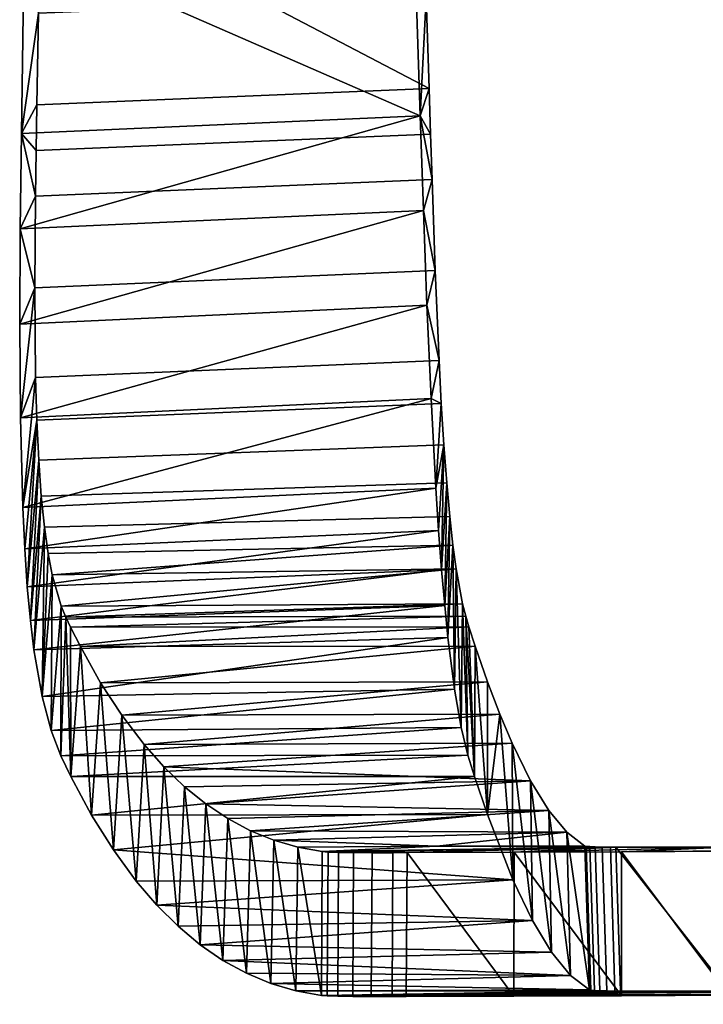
# Model space of a CAD drawing. Header units: millimetres. Extents: x -290 to 290, y -257 to 271.
# Tile 2 of 90: x -290 to -224, y -161 to -65. Entities that reach past the tile are written whole.
import ezdxf

# ---------------------------------------------------------------- set-up
doc = ezdxf.new("R2010")
doc.units = ezdxf.units.MM
doc.layers.add('nozky', color=250, linetype='Continuous')
doc.layers.add('podrucky', color=251, linetype='Continuous')

msp = doc.modelspace()

# ---------------------------------------------------------------- meshes
at = {"layer": 'nozky'}
mesh = msp.add_polyface(dxfattribs=at)
corners = [(-237, 225.427), (-237, 225.082, 3), (-239.164, 225.298, 3), (-239.164, 225.644), (-241.223, 225.93, 3), (-234.836, 225.298, 3), (-234.836, 225.644), (-232.777, 225.93, 3), (-230.882, 226.953, 3), (-232.777, 226.276), (-243.118, 226.953, 3), (-241.223, 226.276), (-243.118, 227.298), (-230.882, 227.298), (-241.223, 226.276), (-234.836, 225.644), (-239.164, 225.644), (-237, 225.427), (-243.118, 227.298), (-232.777, 226.276), (-196.793, -226.481), (-196.793, -226.481, 3), (-195.772, -228.451, 3), (-195.772, -228.451), (-199.981, -223.293), (-199.981, -223.293, 3), (-198.222, -224.722, 3), (-198.222, -224.722), (-203.998, -221.684), (-203.998, -221.684, 3), (-201.951, -222.272, 3), (-201.951, -222.272), (-208.002, -221.684), (-208.002, -221.684, 3), (-206, -221.5, 3), (-206, -221.5), (-212.019, -223.293), (-212.019, -223.293, 3), (-210.049, -222.272, 3), (-210.049, -222.272), (-215.207, -226.481), (-215.207, -226.481, 3), (-213.778, -224.722, 3), (-213.778, -224.722), (-216.228, -228.451), (-216.228, -228.451, 3), (-215.207, -226.481), (-216.816, -230.498), (-216.228, -228.451), (-210.049, -222.272), (-213.778, -224.722), (-201.951, -222.272), (-212.019, -223.293), (-208.002, -221.684), (-203.998, -221.684), (-206, -221.5), (-199.981, -223.293), (-198.222, -224.722), (-195.772, -228.451), (-195.184, -230.498), (-196.793, -226.481)]
mesh.append_faces([[corners[k] for k in face] for face in [(0, 1, 2, 2), (3, 2, 4, 4), (0, 5, 1, 1), (6, 7, 5, 5), (8, 7, 9, 9), (4, 10, 11, 11), (2, 3, 0, 0), (12, 11, 10, 10), (3, 4, 11, 11), (7, 6, 9, 9), (8, 9, 13, 13), (5, 0, 6, 6), (14, 15, 16, 16), (16, 15, 17, 17), (18, 19, 14, 14), (19, 15, 14, 14), (20, 21, 22, 23), (24, 25, 26, 27), (28, 29, 30, 31), (31, 30, 25, 24), (27, 26, 21, 20), (32, 33, 34, 35), (36, 37, 38, 39), (39, 38, 33, 32), (40, 41, 42, 43), (44, 45, 41, 40), (43, 42, 37, 36), (35, 34, 29, 28), (46, 47, 48, 48), (49, 46, 50, 50), (49, 51, 46, 46), (49, 50, 52, 52), (51, 49, 53, 53), (54, 53, 55, 55), (51, 56, 57, 57), (57, 58, 51, 51), (58, 59, 51, 51), (60, 58, 57, 57), (54, 51, 53, 53)]])
at = {"layer": 'podrucky'}
mesh = msp.add_polyface(dxfattribs=at)
corners = [(-288.903, -82.084, 640.767), (-288.837, -77.631, 640.649), (-250.492, -76.039, 637.411), (-250.349, -80.464, 637.494), (-288.309, -47.961, 639.723), (-251.882, -32.369, 636.314), (-251.401, -47.567, 636.747), (-266.39, -63.386, 638.411), (-250.917, -62.766, 637.125), (-287.956, -31.65, 639.126), (-252.359, -17.173, 635.828), (-288.767, -73.179, 640.524), (-250.634, -71.615, 637.321), (-288.618, -64.276, 640.258), (-287.557, -15.343, 638.467), (-290.388, -85.257, 655.672), (-251.181, -83.468, 652.385), (-251.49, -74.26, 652.403), (-289.248, -20.336, 654.747), (-252.706, -37.416, 652.173), (-253.902, -0.576, 651.622), (-289.989, -57.433, 655.429), (-290.273, -75.983, 655.644), (-289.647, -38.883, 655.129), (-251.181, -83.468, 652.385), (-250.044, -89.307, 637.339), (-250.349, -80.464, 637.494), (-250.492, -76.039, 637.411), (-251.49, -74.26, 652.403), (-250.634, -71.615, 637.321), (-252.706, -37.416, 652.173), (-250.917, -62.766, 637.125), (-251.401, -47.567, 636.747), (-251.882, -32.369, 636.314), (-252.359, -17.173, 635.828), (-290.388, -85.257, 655.672), (-290.273, -75.983, 655.644), (-288.903, -82.084, 640.767), (-289.647, -38.883, 655.129), (-288.309, -47.961, 639.723), (-289.989, -57.433, 655.429), (-288.618, -64.276, 640.258), (-289.248, -20.336, 654.747), (-287.956, -31.65, 639.126), (-288.767, -73.179, 640.524), (-287.557, -15.343, 638.467), (-288.837, -77.631, 640.649)]
mesh.append_faces([[corners[k] for k in face] for face in [(0, 1, 2, 3), (4, 5, 6, 6), (7, 6, 8, 8), (9, 10, 5, 5), (1, 11, 12, 2), (8, 12, 7, 7), (11, 13, 7, 12), (9, 14, 10, 10), (13, 4, 7, 7), (7, 4, 6, 6), (4, 9, 5, 5), (15, 16, 17, 17), (18, 19, 20, 20), (21, 17, 19, 19), (17, 22, 15, 15), (19, 18, 23, 23), (21, 22, 17, 17), (23, 21, 19, 19), (24, 25, 26, 26), (27, 28, 26, 26), (28, 24, 26, 26), (28, 27, 29, 29), (30, 28, 31, 31), (29, 31, 28, 28), (30, 32, 33, 33), (34, 30, 33, 33), (31, 32, 30, 30), (35, 36, 37, 37), (38, 39, 40, 40), (41, 36, 40, 40), (42, 43, 38, 38), (39, 41, 40, 40), (39, 38, 43, 43), (44, 36, 41, 41), (45, 43, 42, 42), (36, 46, 37, 37), (44, 46, 36, 36)]])
mesh = msp.add_polyface(dxfattribs=at)
corners = [(-288.34, -111.234, 632.321), (-248.925, -109.943, 630.463), (-248.631, -113.212, 627.51), (-288.031, -114.266, 629.079), (-288.589, -107.733, 635.056), (-249.199, -106.255, 632.874), (-288.772, -103.848, 637.204), (-249.448, -102.247, 634.711), (-288.892, -99.696, 638.78), (-249.67, -98.035, 636.017), (-288.973, -90.977, 640.47), (-250.044, -89.307, 637.339), (-288.903, -82.084, 640.767), (-250.349, -80.464, 637.494), (-248.01, -118.313, 620.322), (-286.413, -121.921, 613.126), (-287.278, -118.886, 621.495), (-247.385, -121.705, 612.151), (-285.955, -123.009, 608.804), (-288.258, -130.731, 630.335), (-248.805, -124.978, 636.569), (-289.051, -126.19, 638.408), (-249.425, -118.405, 642.966), (-289.698, -120.043, 645.31), (-289.397, -123.331, 642.047), (-249.121, -121.883, 639.964), (-249.712, -114.579, 645.516), (-289.946, -116.353, 648.103), (-249.979, -110.479, 647.596), (-290.139, -112.327, 650.391), (-251.181, -83.468, 652.385), (-290.388, -85.257, 655.672), (-290.434, -94.505, 655.104), (-250.45, -101.739, 650.446), (-290.369, -103.62, 653.514), (-250.844, -92.658, 651.899), (-289.397, -123.331, 642.047), (-288.34, -111.234, 632.321), (-289.051, -126.19, 638.408), (-288.031, -114.266, 629.079), (-288.258, -130.731, 630.335), (-287.377, -134.033, 621.666), (-287.278, -118.886, 621.495), (-289.698, -120.043, 645.31), (-288.589, -107.733, 635.056), (-289.946, -116.353, 648.103), (-288.772, -103.848, 637.204), (-290.139, -112.327, 650.391), (-287.673, -116.807, 625.426), (-286.413, -121.921, 613.126), (-285.955, -123.009, 608.804), (-286.44, -136.478, 612.711), (-290.434, -94.505, 655.104), (-288.973, -90.977, 640.47), (-290.369, -103.62, 653.514), (-290.388, -85.257, 655.672), (-288.892, -99.696, 638.78), (-288.903, -82.084, 640.767)]
mesh.append_faces([[corners[k] for k in face] for face in [(0, 1, 2, 3), (0, 4, 5, 1), (6, 7, 5, 4), (6, 8, 9, 7), (8, 10, 11, 9), (10, 12, 13, 11), (14, 15, 16, 16), (15, 17, 18, 18), (19, 20, 21, 21), (22, 23, 24, 24), (24, 21, 25, 25), (26, 27, 23, 23), (27, 28, 29, 29), (22, 26, 23, 23), (30, 31, 32, 32), (29, 33, 34, 34), (34, 35, 32, 32), (28, 33, 29, 29), (36, 37, 38, 38), (39, 40, 38, 38), (41, 40, 42, 42), (36, 43, 44, 44), (45, 46, 43, 43), (37, 39, 38, 38), (44, 37, 36, 36), (46, 45, 47, 47), (40, 39, 48, 48), (42, 49, 41, 41), (48, 42, 40, 40), (50, 51, 49, 49), (43, 46, 44, 44), (52, 53, 54, 54), (52, 55, 53, 53), (56, 46, 47, 47), (53, 56, 54, 54), (55, 57, 53, 53), (54, 56, 47, 47)]])
mesh = msp.add_polyface(dxfattribs=at)
corners = [(-288.031, -114.266, 629.079), (-248.631, -113.212, 627.51), (-248.323, -116.003, 624.086), (-287.673, -116.807, 625.426), (-282.566, -129.376, 578.258), (-284.538, -125.871, 595.739), (-246.168, -125.814, 594.903), (-285.489, -123.993, 604.455), (-246.774, -123.951, 603.575), (-285.955, -123.009, 608.804), (-247.078, -122.921, 607.889), (-287.278, -118.886, 621.495), (-244.963, -129.291, 577.511), (-247.385, -121.705, 612.151), (-286.413, -121.921, 613.126), (-248.01, -118.313, 620.322), (-249.121, -121.883, 639.964), (-289.051, -126.19, 638.408), (-248.805, -124.978, 636.569), (-249.425, -118.405, 642.966), (-289.397, -123.331, 642.047), (-289.946, -116.353, 648.103), (-249.712, -114.579, 645.516), (-249.979, -110.479, 647.596), (-290.369, -103.62, 653.514), (-250.45, -101.739, 650.446), (-250.844, -92.658, 651.899), (-290.434, -94.505, 655.104), (-251.181, -83.468, 652.385), (-246.774, -123.951, 603.575), (-246.229, -138.483, 602.637), (-246.168, -125.814, 594.903), (-247.078, -122.921, 607.889), (-247.504, -133.719, 620.45), (-246.862, -136.416, 611.631), (-247.385, -121.705, 612.151), (-248.01, -118.313, 620.322), (-248.155, -130.015, 628.883), (-248.631, -113.212, 627.51), (-248.805, -124.978, 636.569), (-248.323, -116.003, 624.086), (-249.121, -121.883, 639.964), (-248.925, -109.943, 630.463), (-249.979, -110.479, 647.596), (-249.199, -106.255, 632.874), (-249.448, -102.247, 634.711), (-249.425, -118.405, 642.966), (-249.712, -114.579, 645.516), (-250.45, -101.739, 650.446), (-249.67, -98.035, 636.017), (-250.844, -92.658, 651.899), (-250.044, -89.307, 637.339), (-251.181, -83.468, 652.385)]
mesh.append_faces([[corners[k] for k in face] for face in [(0, 1, 2, 3), (4, 5, 6, 6), (5, 7, 8, 8), (7, 9, 10, 10), (11, 3, 2, 2), (4, 6, 12, 12), (6, 5, 8, 8), (13, 10, 9, 9), (8, 7, 10, 10), (14, 15, 13, 13), (15, 11, 2, 2), (16, 17, 18, 18), (19, 20, 16, 16), (21, 22, 23, 23), (24, 25, 26, 26), (27, 26, 28, 28), (29, 30, 31, 31), (32, 30, 29, 29), (33, 34, 35, 35), (34, 32, 35, 35), (36, 33, 35, 35), (37, 33, 36, 36), (38, 39, 40, 40), (37, 40, 39, 39), (37, 36, 40, 40), (41, 38, 42, 42), (43, 44, 45, 45), (46, 42, 44, 44), (46, 41, 42, 42), (47, 46, 44, 44), (47, 44, 43, 43), (43, 45, 48, 48), (39, 38, 41, 41), (45, 49, 48, 48), (50, 48, 49, 49), (51, 50, 49, 49), (50, 51, 52, 52)]])
mesh = msp.add_polyface(dxfattribs=at)
corners = [(-240.777, -138.915, 515.776), (-274.41, -139.488, 512.726), (-276.411, -137.561, 527.941), (-278.344, -135.385, 543.132), (-242.576, -135.255, 542.56), (-243.766, -132.437, 560.064), (-280.501, -132.548, 560.718), (-282.566, -129.376, 578.258), (-244.963, -129.291, 577.511), (-247.504, -133.719, 620.45), (-248.155, -130.015, 628.883), (-287.377, -134.033, 621.666), (-279.102, -148.664, 548.909), (-242.486, -148.55, 548.215), (-281.323, -145.633, 567.211), (-240.596, -152.483, 520.123), (-277.104, -150.994, 533.061), (-275.032, -153.055, 517.187), (-272.888, -154.848, 501.291), (-285.467, -138.501, 603.648), (-283.446, -142.245, 585.462), (-246.229, -138.483, 602.637), (-286.44, -136.478, 612.711), (-246.862, -136.416, 611.631), (-244.974, -142.189, 584.556), (-288.258, -130.731, 630.335), (-286.44, -136.478, 612.711), (-287.377, -134.033, 621.666), (-286.413, -121.921, 613.126), (-284.538, -125.871, 595.739), (-283.446, -142.245, 585.462), (-285.467, -138.501, 603.648), (-282.566, -129.376, 578.258), (-285.955, -123.009, 608.804), (-285.489, -123.993, 604.455), (-281.323, -145.633, 567.211), (-275.032, -153.055, 517.187), (-274.41, -139.488, 512.726), (-272.888, -154.848, 501.291), (-279.102, -148.664, 548.909), (-278.344, -135.385, 543.132), (-277.104, -150.994, 533.061), (-276.411, -137.561, 527.941), (-272.342, -141.164, 497.491), (-270.672, -156.373, 485.378), (-270.208, -142.591, 482.241), (-268.385, -157.631, 469.452), (-268.008, -143.768, 466.979), (-266.027, -158.621, 453.517), (-263.599, -159.344, 437.577), (-265.742, -144.696, 451.709), (-280.501, -132.548, 560.718)]
mesh.append_faces([[corners[k] for k in face] for face in [(0, 1, 2, 2), (3, 4, 2, 2), (5, 3, 6, 6), (7, 8, 6, 6), (9, 10, 11, 11), (12, 13, 14, 14), (15, 16, 17, 17), (16, 13, 12, 12), (15, 17, 18, 18), (19, 20, 21, 21), (9, 11, 22, 22), (23, 22, 19, 19), (14, 24, 20, 20), (11, 10, 25, 25), (26, 27, 28, 28), (29, 30, 31, 31), (30, 29, 32, 32), (31, 26, 33, 33), (31, 34, 29, 29), (35, 30, 32, 32), (33, 34, 31, 31), (36, 37, 38, 38), (39, 40, 41, 41), (42, 36, 41, 41), (43, 44, 38, 38), (45, 46, 44, 44), (46, 47, 48, 48), (49, 48, 50, 50), (35, 51, 39, 39), (36, 42, 37, 37), (39, 51, 40, 40), (40, 42, 41, 41), (38, 37, 43, 43), (46, 45, 47, 47), (48, 47, 50, 50), (44, 43, 45, 45), (51, 35, 32, 32)]])
mesh = msp.add_polyface(dxfattribs=at)
corners = [(-249.895, -145.277, 436.875), (-237.24, -143.92, 461.946), (-235.505, -145.26, 434.943), (-268.008, -143.768, 466.979), (-238.998, -141.804, 488.898), (-276.411, -137.561, 527.941), (-242.576, -135.255, 542.56), (-240.777, -138.915, 515.776), (-232.479, -145.364, 431.316), (-242.357, -145.863, 409.652), (-252.765, -145.9, 412.2), (-261.017, -145.805, 421.162), (-233.018, -145.362, 431.492), (-234.484, -145.337, 432.52), (-233.798, -145.353, 431.915), (-235.359, -145.289, 434.098), (-235.016, -145.315, 433.267), (-260.455, -145.844, 419.031), (-221.543, -159.373, 429.057), (-232.038, -159.357, 431.683), (-261.101, -159.799, 421.637), (-232.577, -159.355, 431.859), (-233.356, -159.346, 432.283), (-234.041, -159.33, 432.887), (-263.599, -159.344, 437.577), (-234.572, -159.309, 433.634), (-234.915, -159.282, 434.464), (-236.882, -157.837, 463.644), (-266.027, -158.621, 453.517), (-235.06, -159.254, 435.309), (-238.728, -155.579, 491.924), (-270.672, -156.373, 485.378), (-240.596, -152.483, 520.123), (-272.888, -154.848, 501.291), (-252.85, -159.896, 412.676), (-211.048, -159.621, 414.436), (-258.059, -159.889, 415.628), (-260.539, -159.838, 419.507), (-259.516, -159.869, 417.455), (-242.357, -145.863, 409.652), (-231.948, -159.816, 407.559), (-242.399, -159.86, 410.117), (-252.85, -159.896, 412.676), (-252.765, -145.9, 412.2), (-240.777, -138.915, 515.776), (-238.728, -155.579, 491.924), (-238.998, -141.804, 488.898), (-242.576, -135.255, 542.56), (-240.596, -152.483, 520.123), (-243.766, -132.437, 560.064), (-242.486, -148.55, 548.215), (-244.974, -142.189, 584.556), (-244.963, -129.291, 577.511), (-246.168, -125.814, 594.903), (-246.229, -138.483, 602.637), (-246.862, -136.416, 611.631), (-247.078, -122.921, 607.889)]
mesh.append_faces([[corners[k] for k in face] for face in [(0, 1, 2, 2), (1, 3, 4, 4), (5, 6, 7, 7), (8, 9, 10, 10), (8, 11, 12, 12), (13, 14, 0, 0), (14, 12, 11, 11), (0, 15, 16, 16), (15, 0, 2, 2), (11, 0, 14, 14), (10, 17, 8, 8), (18, 19, 20, 20), (21, 22, 20, 20), (20, 19, 21, 21), (23, 24, 22, 22), (23, 25, 24, 24), (26, 24, 25, 25), (27, 28, 29, 29), (30, 31, 27, 27), (29, 24, 26, 26), (32, 33, 30, 30), (34, 35, 36, 36), (35, 37, 38, 38), (20, 37, 18, 18), (39, 40, 41, 41), (42, 43, 41, 41), (39, 41, 43, 43), (44, 45, 46, 46), (47, 48, 44, 44), (45, 44, 48, 48), (49, 50, 47, 47), (48, 47, 50, 50), (51, 50, 49, 49), (52, 51, 49, 49), (53, 54, 51, 51), (52, 53, 51, 51), (55, 54, 56, 56)]])
mesh = msp.add_polyface(dxfattribs=at)
corners = [(-261.017, -145.805, 421.162), (-260.455, -145.844, 419.031), (-260.539, -159.838, 419.507), (-261.101, -159.799, 421.637), (-259.431, -145.874, 416.979), (-259.516, -159.869, 417.455), (-257.974, -145.893, 415.152), (-258.059, -159.889, 415.628), (-256.172, -145.903, 413.679), (-256.257, -159.898, 414.155), (-254.156, -145.903, 412.64), (-254.241, -159.9, 413.116), (-252.765, -145.9, 412.2), (-252.85, -159.896, 412.676), (-268.008, -143.768, 466.979), (-237.24, -143.92, 461.946), (-265.742, -144.696, 451.709), (-270.208, -142.591, 482.241), (-238.998, -141.804, 488.898), (-274.41, -139.488, 512.726), (-240.777, -138.915, 515.776), (-272.342, -141.164, 497.491), (-249.895, -145.277, 436.875), (-263.412, -145.375, 436.435), (-242.576, -135.255, 542.56), (-278.344, -135.385, 543.132), (-243.766, -132.437, 560.064), (-280.501, -132.548, 560.718), (-244.963, -129.291, 577.511), (-256.172, -145.903, 413.679), (-252.765, -145.9, 412.2), (-254.156, -145.903, 412.64), (-257.974, -145.893, 415.152), (-259.431, -145.874, 416.979), (-260.455, -145.844, 419.031), (-232.479, -145.364, 431.316), (-261.017, -145.805, 421.162), (-277.104, -150.994, 533.061), (-240.596, -152.483, 520.123), (-242.486, -148.55, 548.215), (-283.446, -142.245, 585.462), (-244.974, -142.189, 584.556), (-246.229, -138.483, 602.637), (-281.323, -145.633, 567.211), (-285.467, -138.501, 603.648), (-246.862, -136.416, 611.631), (-286.44, -136.478, 612.711), (-247.504, -133.719, 620.45), (-248.805, -124.978, 636.569), (-288.258, -130.731, 630.335), (-248.155, -130.015, 628.883), (-256.257, -159.898, 414.155), (-254.241, -159.9, 413.116), (-252.85, -159.896, 412.676), (-258.059, -159.889, 415.628), (-233.356, -159.346, 432.283), (-263.599, -159.344, 437.577), (-261.101, -159.799, 421.637), (-268.385, -157.631, 469.452), (-266.027, -158.621, 453.517), (-236.882, -157.837, 463.644), (-238.728, -155.579, 491.924), (-272.888, -154.848, 501.291), (-270.672, -156.373, 485.378), (-235.06, -159.254, 435.309), (-263.599, -159.344, 437.577), (-263.412, -145.375, 436.435), (-265.742, -144.696, 451.709)]
mesh.append_faces([[corners[k] for k in face] for face in [(0, 1, 2, 3), (1, 4, 5, 2), (4, 6, 7, 5), (6, 8, 9, 7), (8, 10, 11, 9), (10, 12, 13, 11), (14, 15, 16, 16), (14, 17, 18, 18), (19, 20, 21, 21), (21, 18, 17, 17), (22, 23, 16, 16), (16, 15, 22, 22), (20, 18, 21, 21), (24, 25, 26, 26), (26, 27, 28, 28), (29, 30, 31, 31), (29, 32, 30, 30), (32, 33, 30, 30), (33, 34, 30, 30), (35, 34, 36, 36), (23, 22, 36, 36), (37, 38, 39, 39), (40, 41, 42, 42), (41, 43, 39, 39), (44, 42, 45, 45), (46, 45, 47, 47), (48, 49, 50, 50), (51, 52, 53, 53), (51, 53, 54, 54), (55, 56, 57, 57), (58, 59, 60, 60), (61, 62, 63, 63), (56, 64, 59, 59), (63, 58, 60, 60), (3, 65, 66, 66), (3, 66, 0, 0), (65, 67, 66, 66)]])
mesh = msp.add_polyface(dxfattribs=at)
corners = [(-233.018, -145.362, 431.492), (-232.577, -159.355, 431.859), (-232.038, -159.357, 431.683), (-232.479, -145.364, 431.316), (-233.798, -145.353, 431.915), (-233.356, -159.346, 432.283), (-234.484, -145.337, 432.52), (-234.041, -159.33, 432.887), (-235.016, -145.315, 433.267), (-234.572, -159.309, 433.634), (-235.359, -145.289, 434.098), (-234.915, -159.282, 434.464), (-235.505, -145.26, 434.943), (-235.06, -159.254, 435.309), (-221.54, -145.767, 404.555), (-211.133, -145.625, 414.002), (-211.132, -145.709, 402.006), (-221.807, -145.38, 428.655), (-211.134, -145.389, 425.996), (-231.948, -145.818, 407.103), (-242.357, -145.863, 409.652), (-232.479, -145.364, 431.316), (-249.895, -145.277, 436.875), (-235.016, -145.315, 433.267), (-234.484, -145.337, 432.52), (-221.498, -159.766, 405), (-211.047, -159.708, 402.44), (-211.048, -159.621, 414.436), (-231.948, -159.816, 407.559), (-242.399, -159.86, 410.117), (-252.85, -159.896, 412.676), (-260.539, -159.838, 419.507), (-211.049, -159.382, 426.43), (-221.543, -159.373, 429.057), (-259.516, -159.869, 417.455), (-258.059, -159.889, 415.628), (-242.357, -145.863, 409.652), (-231.948, -145.818, 407.103), (-231.948, -159.816, 407.559), (-221.54, -145.767, 404.555), (-211.047, -159.708, 402.44), (-221.498, -159.766, 405), (-211.132, -145.709, 402.006), (-237.24, -143.92, 461.946), (-238.998, -141.804, 488.898), (-236.882, -157.837, 463.644), (-238.728, -155.579, 491.924), (-211.133, -145.625, 414.002), (-211.048, -159.621, 414.436), (-211.132, -145.709, 402.006), (-211.047, -159.708, 402.44), (-211.134, -145.389, 425.996), (-211.049, -159.382, 426.43), (-221.543, -159.373, 429.057), (-211.049, -159.382, 426.43), (-221.807, -145.38, 428.655), (-211.134, -145.389, 425.996)]
mesh.append_faces([[corners[k] for k in face] for face in [(0, 1, 2, 3), (4, 5, 1, 0), (6, 7, 5, 4), (8, 9, 7, 6), (10, 11, 9, 8), (12, 13, 11, 10), (14, 15, 16, 16), (17, 18, 15, 15), (14, 19, 15, 15), (17, 15, 19, 19), (17, 19, 20, 20), (21, 17, 20, 20), (22, 23, 24, 24), (25, 26, 27, 27), (27, 28, 25, 25), (29, 28, 27, 27), (27, 30, 29, 29), (31, 32, 33, 33), (27, 32, 31, 31), (34, 35, 27, 27), (36, 37, 38, 38), (39, 40, 41, 41), (41, 37, 39, 39), (40, 39, 42, 42), (38, 37, 41, 41), (43, 13, 12, 12), (44, 45, 43, 43), (13, 43, 45, 45), (45, 44, 46, 46), (47, 48, 49, 49), (50, 49, 48, 48), (47, 51, 52, 52), (48, 47, 52, 52), (53, 54, 55, 55), (56, 55, 54, 54), (53, 3, 2, 2), (55, 3, 53, 53)]])

doc.saveas('drawing.dxf')
